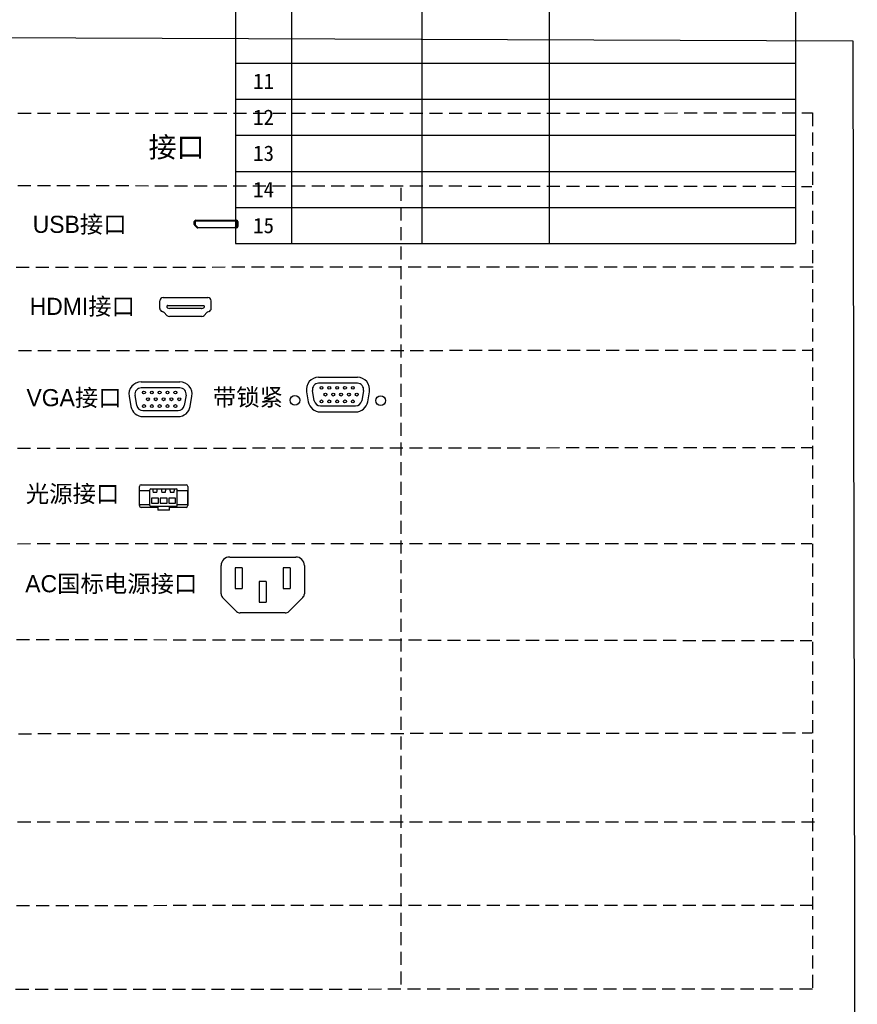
# Model space of a CAD drawing. Header units: millimetres. Extents: x 2329 to 5782, y 1296 to 2780.
# Tile 20 of 123: x 2464 to 2709, y 2302 to 2589. Entities that reach past the tile are written whole.
import ezdxf

# ---------------------------------------------------------------- set-up
doc = ezdxf.new("R2010")
doc.units = ezdxf.units.MM
doc.header["$LTSCALE"] = 0.3
doc.linetypes.add('DASHED', pattern=[19.05, 12.7, -6.35])
for name, color, linetype in [('0 @ 1', 7, 'Continuous'), ('00_COMPONENTS', 7, 'Continuous'), ('D-01-35-26-0DXF_CONTINUOUS_LINE', 7, 'Continuous'), ('HDMI_FOXCONNDXF_CONTINUOUS_LINE', 7, 'Continuous'), ('VGA_FOXCONN_DXF_CONTINUOUS_LINE', 7, 'Continuous')]:
    doc.layers.add(name, color=color, linetype=linetype)
doc.layers.add('00-轮廓线', color=7, linetype='Continuous', lineweight=30)
doc.styles.add('11', font='兰亭黑 GBK.TTF', dxfattribs={"height": 3})
doc.styles.get("Standard").update_dxf_attribs({"font": 'simsun.ttc'})

# ---------------------------------------------------------------- blocks, each defined once
blk = doc.blocks.new('*T2')
at = {"layer": '00-轮廓线', "color": 0, "linetype": 'ByBlock', "lineweight": -2, "transparency": 16777216}
for p, q in [((0, 0), (163.35, 0)), ((0, 0), (0, -245.95)), ((163.35, 0), (163.35, -245.95)), ((0, -12.88), (163.35, -12.88)), ((16.36, -12.88), (16.36, -245.95)), ((54.35, -12.88), (54.35, -245.95)), ((91.51, -12.88), (91.51, -245.95)), ((0, -24.19), (163.35, -24.19)), ((0, -34.72), (163.35, -34.72)), ((0, -45.26), (163.35, -45.26)), ((0, -57.18), (163.35, -57.18)), ((0, -67.72), (163.35, -67.72)), ((0, -78.25), (163.35, -78.25)), ((0, -88.79), (163.35, -88.79)), ((0, -99.32), (163.35, -99.32)), ((0, -109.86), (163.35, -109.86)), ((0, -193.28), (163.35, -193.28)), ((0, -203.81), (163.35, -203.81)), ((0, -214.35), (163.35, -214.35)), ((0, -224.88), (163.35, -224.88)), ((0, -235.41), (163.35, -235.41)), ((0, -245.95), (163.35, -245.95))]:
    blk.add_line(p, q, dxfattribs=at)
at = {"layer": '00-轮廓线', "color": 8}
blk.add_solid([(0, 0), (163.35, 0), (0, -12.88), (163.35, -12.88)], dxfattribs=at)
at = {"layer": '00-轮廓线', "color": 0, "transparency": 16777216, "attachment_point": 5}
for s, insert, char_height, width in [('符号库', (81.67, -6.44), 6, 160.3481), ('1', (8.18, -18.53), 4.5, 13.36), ('通孔直径', (35.35, -18.53), 4.5, 34.9857), ('{\\fArial|b0|i0|c134|p34;\\C7;%%c}', (72.93, -18.53), 4.5, 34.1599), ('2', (8.18, -29.46), 4.5, 13.36), ('螺纹孔直径', (35.35, -29.46), 4.5, 34.9857), ('M', (72.93, -29.46), 4.5, 34.1599), ('3', (8.18, -39.99), 4.5, 13.36), ('{\\C256;沉孔通孔}', (35.35, -39.99), 4.5, 34.9857), ('3为直径，2.5为深度', (127.43, -39.99), 4.5, 68.8425), ('{\\fArial|b0|i0|c134|p34;\\C7;%%c\\fFZLanTingHei-R-GBK|b0|i0|c134|p2;\\C256;3\\fGDT|b1|i0|c0|p2;x\\fFZLanTingHei-R-GBK|b0|i0|c134|p2;2.5}', (72.93, -39.99), 4.5, 34.1599), ('4', (8.18, -51.22), 4.5, 13.36), ('沉孔螺纹孔', (35.35, -51.22), 4.5, 34.9857), ('3为直径，2.5为深度', (127.43, -51.22), 4.5, 68.8425), ('{\\C256;M3\\fGDT|b1|i0|c0|p2;x\\fFZLanTingHei-R-GBK|b0|i0|c134|p2;2.5}', (72.93, -51.22), 4.5, 34.1599), ('5', (8.18, -62.45), 4.5, 13.36), ('半径', (35.35, -62.45), 4.5, 34.9857), ('R', (72.93, -62.45), 4.5, 34.1599), ('6', (8.18, -72.99), 4.5, 13.36), ('深度符号', (35.35, -72.99), 4.5, 34.9857), ('{\\fGDT|b1|i0|c0|p2;\\C256;x}', (72.93, -72.99), 4.5, 34.1599), ('孔数量', (35.35, -83.52), 4.5, 34.9857), ('2代表孔数量', (127.43, -83.52), 4.5, 68.8425), ('7', (8.18, -83.52), 4.5, 13.36), ('2-', (72.93, -83.52), 4.5, 34.1599), ('8', (8.18, -94.05), 4.5, 13.36), ('单位', (35.35, -94.05), 4.5, 34.9857), ('Unit:mm', (72.93, -94.05), 4.5, 34.1599), ('9', (8.18, -104.59), 4.5, 13.36), ('沉孔', (35.35, -104.59), 4.5, 34.9857), ('{\\C256;⌴}', (72.93, -104.59), 4.5, 34.1599), ('M3{\\fGDT|b1|i0|c0|p2;\\C256;x}2.5^J{\\C256;⌴}^J^J2^J^J^J^J^J^J^J^J', (72.93, -151.57), 4.5, 34.1599), ('10', (8.18, -151.57), 4.5, 13.36), ('沉孔', (35.35, -151.57), 4.5, 34.9857), ('11', (8.18, -198.54), 4.5, 13.36), ('12', (8.18, -209.08), 4.5, 13.36), ('13', (8.18, -219.61), 4.5, 13.36), ('14', (8.18, -230.15), 4.5, 13.36), ('15', (8.18, -240.68), 4.5, 13.36)]:
    blk.add_mtext(s, dxfattribs=dict(at, insert=insert, char_height=char_height, width=width))

msp = doc.modelspace()

# ---------------------------------------------------------------- linework, layer by layer
at = {"layer": '00-轮廓线', "linetype": 'DASHED'}
for p, q in [((2343.70297, 2540.47911), (2695.32306, 2540.11949)), ((2575.4195, 2539.6891), (2575.4195, 2305.95628)), ((2695.66452, 2516.55878), (2343.60491, 2516.43046)), ((2343.88016, 2492.2077), (2695.66452, 2492.31514)), ((2343.60491, 2463.58081), (2695.66452, 2463.97399)), ((2343.60491, 2435.83475), (2695.32306, 2435.9743)), ((2343.32965, 2408.08869), (2695.32306, 2407.63314)), ((2343.88016, 2380.34262), (2695.32306, 2380.65783)), ((2343.66177, 2354.75169), (2696.34744, 2354.7069)), ((2343.3392, 2330.30032), (2695.32306, 2330.46326))]:
    msp.add_line(p, q, dxfattribs=at)
at = {"layer": '00-轮廓线'}
msp.add_lwpolyline([(2329.47534, 2584.05105), (2707.26647, 2582.53475), (2708.57648, 1912.98354), (2330.78535, 1914.49983)], close=True, dxfattribs=at)
at = {"layer": '00-轮廓线', "linetype": 'DASHED'}
msp.add_lwpolyline([(2343.7498, 2561.4224), (2695.49379, 2561.53071), (2695.49379, 2305.91062), (2343.7498, 2305.80231)], close=True, dxfattribs=at)
at = {"layer": '00_COMPONENTS'}
for p, q in [((2499.69294, 2453.07861), (2512.79294, 2453.07711)), ((2499.19224, 2446.97893), (2499.19288, 2452.57867)), ((2499.24222, 2447.28497), (2499.24222, 2451.28497)), ((2502.24222, 2451.28497), (2499.24222, 2451.28497)), ((2502.24222, 2447.00256), (2502.24222, 2451.55498)), ((2502.54222, 2451.85997), (2509.94222, 2451.85997)), ((2502.99222, 2451.85997), (2503.24222, 2450.80997)), ((2504.24222, 2450.80997), (2503.24222, 2450.80997)), ((2504.24222, 2450.80997), (2504.49222, 2451.85997)), ((2505.49222, 2451.85997), (2505.74222, 2450.80997)), ((2506.74222, 2450.80997), (2505.74222, 2450.80997)), ((2506.74222, 2450.80997), (2506.99222, 2451.85997)), ((2507.99222, 2451.85997), (2508.24222, 2450.80997)), ((2509.24222, 2450.80997), (2508.24222, 2450.80997)), ((2509.24222, 2450.80997), (2509.49222, 2451.85997)), ((2510.24222, 2446.97408), (2510.24222, 2451.60497)), ((2513.24222, 2451.28497), (2510.24222, 2451.28497)), ((2513.24222, 2451.28497), (2513.24222, 2447.28497)), ((2513.29288, 2452.57706), (2513.29224, 2446.97732)), ((2499.24222, 2447.28497), (2502.24222, 2447.28497)), ((2502.74666, 2449.10997), (2502.74666, 2447.70997)), ((2504.74666, 2449.10997), (2502.74666, 2449.10997)), ((2502.74666, 2447.70997), (2504.74666, 2447.70997)), ((2504.74666, 2447.70997), (2504.74666, 2449.10997)), ((2505.23778, 2449.10997), (2505.23778, 2447.70997)), ((2507.24666, 2449.10997), (2505.23778, 2449.10997)), ((2505.23778, 2447.70997), (2507.24666, 2447.70997)), ((2507.24666, 2447.70997), (2507.24666, 2449.10997)), ((2507.73778, 2449.10997), (2507.73778, 2447.70997)), ((2509.73778, 2449.10997), (2507.73778, 2449.10997)), ((2507.73778, 2447.70997), (2509.73778, 2447.70997)), ((2509.73778, 2447.70997), (2509.73778, 2449.10997)), ((2510.24222, 2447.28497), (2513.24222, 2447.28497)), ((2504.54222, 2446.47832), (2499.69218, 2446.47887)), ((2509.94222, 2446.70997), (2502.54222, 2446.70997)), ((2504.54222, 2446.70997), (2504.54222, 2445.60997)), ((2507.94222, 2445.60997), (2504.54222, 2445.60997)), ((2507.94222, 2445.60997), (2507.94222, 2446.70997)), ((2512.79218, 2446.47738), (2507.94222, 2446.47793)), ((2525.51422, 2431.99017), (2537.54358, 2431.99017)), ((2537.16422, 2431.99017), (2544.81422, 2431.99017)), ((2523.01422, 2421.26149), (2523.01422, 2429.49017)), ((2527.16422, 2428.84017), (2527.16422, 2422.84017)), ((2529.16422, 2428.83008), (2527.16422, 2428.83008)), ((2529.16422, 2428.84017), (2529.16422, 2422.84017)), ((2543.16422, 2428.84677), (2541.16422, 2428.84677)), ((2541.16422, 2428.84017), (2541.16422, 2422.84017)), ((2543.16422, 2428.84017), (2543.16422, 2422.84017)), ((2547.31422, 2429.49017), (2547.31422, 2421.26149)), ((2534.16422, 2424.84017), (2534.16422, 2418.84017)), ((2536.16422, 2424.83787), (2534.16422, 2424.83787)), ((2536.16422, 2424.84017), (2536.16422, 2418.84017)), ((2527.16422, 2422.83138), (2529.16422, 2422.83138)), ((2541.16422, 2422.84818), (2543.16422, 2422.84818)), ((2527.52488, 2416.12951), (2523.45356, 2420.20083)), ((2534.16422, 2418.84538), (2536.16422, 2418.84538)), ((2546.87488, 2420.20083), (2542.80356, 2416.12951)), ((2541.7429, 2415.69017), (2528.58554, 2415.69017))]:
    msp.add_line(p, q, dxfattribs=at)
for centre, radius, start, end in [((2499.69288, 2452.57861), 0.5, 89.9934602, 179.9934602), ((2512.79288, 2452.57711), 0.5, 359.9934602, 89.9934602), ((2502.54222, 2451.55997), 0.3, 90, 180), ((2509.94222, 2451.55997), 0.3, 0, 90), ((2499.69224, 2446.97887), 0.5, 179.9934602, 269.9934602), ((2502.54222, 2447.00997), 0.3, 180, 270), ((2509.94222, 2447.00997), 0.3, 270, 0), ((2512.79224, 2446.97738), 0.5, 269.9934602, 359.9934602), ((2525.51422, 2429.49017), 2.5, 89.9999921, 180), ((2544.81422, 2429.49017), 2.5, 359.9999921, 90.0000122), ((2524.51422, 2421.26149), 1.5, 180, 225), ((2545.81422, 2421.26149), 1.5, 314.9999339, 0), ((2528.58554, 2417.19017), 1.5, 224.9999339, 269.9999998), ((2541.7429, 2417.19017), 1.5, 269.9999504, 315)]:
    msp.add_arc(centre, radius, start, end, dxfattribs=at)
at = {"layer": 'D-01-35-26-0DXF_CONTINUOUS_LINE', "color": 7, "linetype": 'Continuous', "lineweight": 30}
for p, q in [((2515.20407, 2528.97843), (2515.20407, 2529.82843)), ((2515.92021, 2528.09806), (2515.32021, 2528.69806)), ((2515.42558, 2529.67055), (2515.42558, 2528.99254)), ((2515.51071, 2528.78318), (2516.09726, 2528.18119)), ((2515.60058, 2530.22494), (2527.50058, 2530.22494)), ((2527.35504, 2529.97051), (2515.71805, 2529.97055)), ((2515.72558, 2529.97055), (2515.7466, 2529.97055)), ((2527.50058, 2527.98192), (2516.20058, 2527.98192)), ((2516.31213, 2528.09055), (2516.38558, 2528.09055)), ((2516.38558, 2528.09055), (2527.06058, 2528.09055)), ((2527.37558, 2528.09055), (2527.06058, 2528.09055)), ((2527.35504, 2529.97051), (2527.37558, 2529.97055)), ((2527.67558, 2528.39055), (2527.67558, 2529.67055)), ((2527.89709, 2529.82843), (2527.89709, 2528.37843))]:
    msp.add_line(p, q, dxfattribs=at)
for centre, radius, start, end in [((2515.60058, 2529.82843), 0.39651, 90, 180), ((2515.60058, 2528.97843), 0.39651, 180, 225), ((2515.72558, 2529.67055), 0.3, 90, 180), ((2515.72558, 2528.99254), 0.3, 180, 224.2559408), ((2516.20058, 2528.37843), 0.39651, 225, 270), ((2516.31213, 2528.39055), 0.3, 224.2559408, 270), ((2527.37558, 2529.67055), 0.3, 0, 90), ((2527.37558, 2528.39055), 0.3, 270, 0), ((2527.50058, 2529.82843), 0.39651, 0, 90), ((2527.50058, 2528.37843), 0.39651, 270, 0)]:
    msp.add_arc(centre, radius, start, end, dxfattribs=at)
at = {"layer": 'HDMI_FOXCONNDXF_CONTINUOUS_LINE', "color": 7, "linetype": 'Continuous'}
for p, q in [((2506.14328, 2507.68859), (2519.14328, 2507.68859)), ((2505.14328, 2504.53226), (2505.14328, 2506.68859)), ((2507.24328, 2504.79699), (2507.24328, 2505.22359)), ((2507.3133, 2504.70159), (2507.92864, 2504.50819)), ((2507.34328, 2505.32359), (2517.94328, 2505.32359)), ((2517.35792, 2504.50819), (2517.97326, 2504.70159)), ((2518.04328, 2505.22359), (2518.04328, 2504.79699)), ((2520.14328, 2504.48175), (2520.14328, 2506.68859)), ((2506.24582, 2503.42179), (2505.78498, 2503.59865)), ((2507.20495, 2502.45542), (2506.3946, 2503.32162)), ((2507.92864, 2504.5082), (2507.95862, 2504.50359)), ((2517.35135, 2502.13859), (2507.93521, 2502.13859)), ((2517.32793, 2504.50359), (2507.95862, 2504.50359)), ((2518.89195, 2503.32162), (2518.08161, 2502.45542)), ((2519.50158, 2503.59865), (2519.04074, 2503.42179))]:
    msp.add_line(p, q, dxfattribs=at)
for centre, radius, start, end in [((2506.14328, 2506.68859), 1, 90, 180), ((2519.14328, 2506.68859), 1, 0, 90), ((2507.34328, 2505.22359), 0.1, 90, 180.0000017), ((2507.34328, 2504.79699), 0.1, 179.9999852, 252.5528116), ((2517.94328, 2505.22359), 0.1, 359.9999737, 90), ((2517.94328, 2504.79699), 0.1, 287.4471094, 0), ((2506.14328, 2504.53226), 1, 180, 249.0040867), ((2506.1025, 2503.04835), 0.4, 43.0920561, 69.0040867), ((2507.93521, 2503.13859), 1, 223.0920561, 270), ((2507.95862, 2504.60359), 0.1, 252.5526678, 270), ((2517.32793, 2504.60359), 0.1, 270, 287.4472878), ((2517.35135, 2503.13859), 1, 270, 316.9079439), ((2519.18406, 2503.04835), 0.4, 110.9959133, 136.9079439), ((2519.14328, 2504.53226), 1, 290.9959133, 0)]:
    msp.add_arc(centre, radius, start, end, dxfattribs=at)
at = {"layer": 'VGA_FOXCONN_DXF_CONTINUOUS_LINE', "color": 7, "linetype": 'Continuous'}
for p, q in [((2499.69689, 2483.06691), (2511.00189, 2483.06691)), ((2551.46208, 2484.42464), (2562.76708, 2484.42464)), ((2562.76708, 2482.66464), (2551.46208, 2482.66464)), ((2496.17128, 2478.86525), (2496.69145, 2475.91525)), ((2498.42471, 2476.22087), (2497.90454, 2479.17087)), ((2511.00189, 2481.30691), (2499.69689, 2481.30691)), ((2512.79424, 2479.17087), (2512.27408, 2476.22087)), ((2514.00734, 2475.91525), (2514.5275, 2478.86525)), ((2547.93647, 2480.22298), (2548.45663, 2477.27298)), ((2550.18989, 2477.5786), (2549.66973, 2480.5286)), ((2564.55943, 2480.5286), (2564.03926, 2477.5786)), ((2565.77253, 2477.27298), (2566.29269, 2480.22298)), ((2551.98224, 2476.07464), (2562.24691, 2476.07464)), ((2500.21706, 2474.71691), (2510.48173, 2474.71691)), ((2551.93647, 2474.31853), (2562.20114, 2474.31853)), ((2500.17129, 2472.96079), (2510.43596, 2472.96079))]:
    msp.add_line(p, q, dxfattribs=at)
for centre, radius in [((2552.28858, 2481.35064), 0.425), ((2554.57458, 2481.35064), 0.425), ((2556.86058, 2481.35064), 0.425), ((2559.14658, 2481.35064), 0.425), ((2561.43258, 2481.35064), 0.425), ((2500.52339, 2479.99291), 0.425), ((2502.80939, 2479.99291), 0.425), ((2505.09539, 2479.99291), 0.425), ((2507.38139, 2479.99291), 0.425), ((2509.66739, 2479.99291), 0.425), ((2544.54982, 2477.71124), 1.4), ((2553.43158, 2479.36964), 0.425), ((2555.71758, 2479.36964), 0.425), ((2558.00358, 2479.36964), 0.425), ((2560.28958, 2479.36964), 0.425), ((2562.57558, 2479.36964), 0.425), ((2569.56381, 2477.61353), 1.4), ((2500.52339, 2476.03091), 0.425), ((2501.66639, 2478.01191), 0.425), ((2502.80939, 2476.03091), 0.425), ((2503.95239, 2478.01191), 0.425), ((2505.09539, 2476.03091), 0.425), ((2506.23839, 2478.01191), 0.425), ((2507.38139, 2476.03091), 0.425), ((2508.52439, 2478.01191), 0.425), ((2509.66739, 2476.03091), 0.425), ((2510.81039, 2478.01191), 0.425), ((2552.28858, 2477.38864), 0.425), ((2554.57458, 2477.38864), 0.425), ((2556.86058, 2477.38864), 0.425), ((2559.14658, 2477.38864), 0.425), ((2561.43258, 2477.38864), 0.425)]:
    msp.add_circle(centre, radius, dxfattribs=at)
for centre, radius, start, end in [((2499.69689, 2479.48691), 3.58, 89.9999059, 190.0000941), ((2511.00189, 2479.48691), 3.58, 349.9998119, 90), ((2551.46208, 2480.84464), 3.58, 89.9999059, 190.0000941), ((2551.46208, 2480.84464), 1.82, 89.999959, 190.0000273), ((2562.76708, 2480.84464), 3.58, 349.9998119, 90), ((2562.76708, 2480.84464), 1.82, 349.9999727, 90.000041), ((2499.69689, 2479.48691), 1.82, 89.999959, 190.0000273), ((2511.00189, 2479.48691), 1.82, 349.9999727, 90.000041), ((2500.21706, 2476.53691), 1.82, 189.9999958, 270.0000063), ((2510.48173, 2476.53691), 1.82, 269.9999937, 350.0000084), ((2551.98224, 2477.89464), 3.58, 189.9999527, 270.0000355), ((2551.98224, 2477.89464), 1.82, 189.9999958, 270.0000063), ((2562.24691, 2477.89464), 1.82, 269.9999937, 350.0000084), ((2562.24691, 2477.89464), 3.58, 269.9999645, 350.0000237), ((2500.21706, 2476.53691), 3.58, 189.9999527, 270.0000355), ((2510.48173, 2476.53691), 3.58, 269.9999645, 350.0000237)]:
    msp.add_arc(centre, radius, start, end, dxfattribs=at)

# ---------------------------------------------------------------- block references
msp.add_blockref('*T2', (2527.21816, 2769.35347))

# ---------------------------------------------------------------- texts
at = {"layer": '0 @ 1', "linetype": 'DASHED', "insert": (2501.84812, 2554.57363), "char_height": 6, "width": 203.9115435, "attachment_point": 1}
msp.add_mtext('接口', dxfattribs=at)
at = {"layer": '00-轮廓线', "char_height": 5, "attachment_point": 1, "style": '11'}
for s, insert, width in [('USB接口', (2468.06997, 2531.54142), 69.1160773), ('带锁紧', (2520.61302, 2481.11348), 20.6151832)]:
    msp.add_mtext(s, dxfattribs=dict(at, insert=insert, width=width))
at = {"layer": '00-轮廓线', "linetype": 'DASHED', "char_height": 5, "width": 54.8482602, "attachment_point": 1, "style": '11'}
for s, insert in [('HDMI接口', (2467.17382, 2507.61627)), ('VGA接口', (2466.24733, 2480.97925)), ('光源接口', (2466.05465, 2452.94205)), ('AC国标电源接口', (2465.89352, 2426.69845))]:
    msp.add_mtext(s, dxfattribs=dict(at, insert=insert))

doc.saveas('drawing.dxf')
